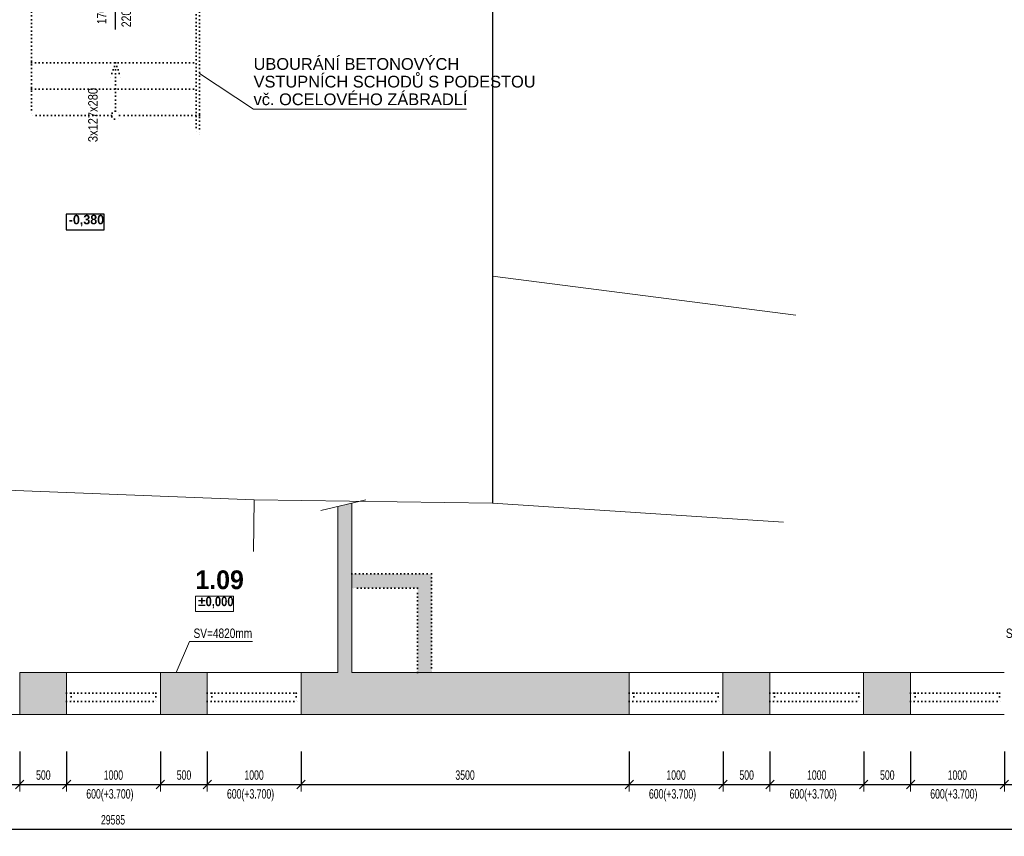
# Model space of a CAD drawing. Header units: millimetres. Extents: x -19215 to 25158, y -68454 to -42345.
# Tile 9 of 23: x 1835 to 12335, y -68454 to -59746. Entities that reach past the tile are written whole.
import ezdxf

# ---------------------------------------------------------------- set-up
doc = ezdxf.new("R2010")
doc.units = ezdxf.units.MM
doc.header["$PDMODE"] = 65
doc.linetypes.add('Teckovana 0.5x_2', pattern=[40, 0, -40])
for name, color, linetype, lineweight in [('XR$1$1.NP - STÁVAJÍCÍ_1', 7, 'Continuous', 25), ('XR$2$1.NP - KOTY_1', 7, 'Continuous', 25), ('XR$3$BOURÁNÍ_1', 7, 'Continuous', 25)]:
    doc.layers.add(name, color=color, linetype=linetype, lineweight=lineweight)
doc.styles.add('ARIAL', font='ARIAL.TTF')
doc.styles.add('Arial Black', font='Arial Black')
doc.styles.add('ARIALNARROW', font='ARIALN.TTF')
doc.dimstyles.new('DIMSTYLE_9', dxfattribs={"dimtxt": 100, "dimasz": 150, "dimexe": 0, "dimexo": 0, "dimgap": 50, "dimtad": 2, "dimdec": 0, "dimrnd": 5, "dimzin": 12, "dimdsep": 46, "dimtxsty": 'ARIALNARROW', "dimblk1": 'ALL_ML_STRICH', "dimblk2": 'ALL_ML_STRICH', "dimsah": 1, "dimcen": 0, "dimclrd": 96, "dimclre": 96, "dimclrt": 96, "dimadec": 0, "dimazin": 0, "dimtfac": 1, "dimtdec": 0, "dimtix": 1, "dimtmove": 2, "dimatfit": 3, "dimfxl": 0, "dimtzin": 0, "dimlwd": 0, "dimlwe": 13, "dimarcsym": 0})

# ---------------------------------------------------------------- blocks, each defined once
blk = doc.blocks.new('ALL_ML_STRICH')
at = {"color": 0, "linetype": 'ByBlock', "lineweight": -2}
for p, q in [((-1, 0), (0.5, 0)), ((-0.3, -0.3), (0.3, 0.3)), ((0, -0.5), (0, 0.5))]:
    blk.add_line(p, q, dxfattribs=at)
blk = doc.blocks.new('*D50')
at = {"layer": 'DEFPOINTS', "color": 96, "linetype": 'Continuous', "lineweight": 13}
for p in [(835, -67157), (1835, -67157), (835, -67902)]:
    blk.add_point(p, dxfattribs=at)
at = {"layer": 'XR$1$1.NP - STÁVAJÍCÍ_1', "color": 96, "linetype": 'Continuous', "lineweight": -2}
for p, q in [((835, -67551), (835, -67902)), ((1835, -67551), (1835, -67902)), ((835, -67902), (1835, -67902))]:
    blk.add_line(p, q, dxfattribs=at)
at = {"layer": 'XR$1$1.NP - STÁVAJÍCÍ_1', "color": 96, "linetype": 'Continuous', "lineweight": 13, "xscale": 150, "yscale": 150, "zscale": 150, "rotation": 180}
blk.add_blockref('ALL_ML_STRICH', (835, -67902), dxfattribs=at)
at = {"layer": 'XR$1$1.NP - STÁVAJÍCÍ_1', "color": 96, "linetype": 'Continuous', "lineweight": 13, "xscale": 150, "yscale": 150, "zscale": 150}
blk.add_blockref('ALL_ML_STRICH', (1835, -67902), dxfattribs=at)
at = {"layer": 'XR$1$1.NP - STÁVAJÍCÍ_1', "color": 96, "linetype": 'Continuous', "lineweight": 13, "insert": (1334, -67802), "char_height": 100, "width": 324.57, "attachment_point": 5, "style": 'ARIALNARROW'}
blk.add_mtext('\\W0.81;\\A1;{1000}', dxfattribs=at)
at = {"layer": 'XR$1$1.NP - STÁVAJÍCÍ_1', "color": 96, "linetype": 'Continuous', "lineweight": 13, "insert": (1045, -67952), "char_height": 100, "width": 5, "attachment_point": 1, "line_spacing_factor": 0.60241, "style": 'ARIALNARROW'}
blk.add_mtext('\\W0.81;600(+3.700)', dxfattribs=at)
blk = doc.blocks.new('*D51')
at = {"layer": 'DEFPOINTS', "color": 96, "linetype": 'Continuous', "lineweight": 13}
for p in [(1835, -67157), (2335, -67157), (1835, -67902)]:
    blk.add_point(p, dxfattribs=at)
at = {"layer": 'XR$1$1.NP - STÁVAJÍCÍ_1', "color": 96, "linetype": 'Continuous', "lineweight": -2}
for p, q in [((1835, -67551), (1835, -67902)), ((2335, -67551), (2335, -67902)), ((1835, -67902), (2335, -67902))]:
    blk.add_line(p, q, dxfattribs=at)
at = {"layer": 'XR$1$1.NP - STÁVAJÍCÍ_1', "color": 96, "linetype": 'Continuous', "lineweight": 13, "xscale": 150, "yscale": 150, "zscale": 150, "rotation": 180}
blk.add_blockref('ALL_ML_STRICH', (1835, -67902), dxfattribs=at)
at = {"layer": 'XR$1$1.NP - STÁVAJÍCÍ_1', "color": 96, "linetype": 'Continuous', "lineweight": 13, "xscale": 150, "yscale": 150, "zscale": 150}
blk.add_blockref('ALL_ML_STRICH', (2335, -67902), dxfattribs=at)
at = {"layer": 'XR$1$1.NP - STÁVAJÍCÍ_1', "color": 96, "linetype": 'Continuous', "lineweight": 13, "insert": (2087, -67802), "char_height": 100, "width": 243.43, "attachment_point": 5, "style": 'ARIALNARROW'}
blk.add_mtext('\\W0.81;\\A1;{500}', dxfattribs=at)
blk = doc.blocks.new('*D52')
at = {"layer": 'DEFPOINTS', "color": 96, "linetype": 'Continuous', "lineweight": 13}
for p in [(2335, -67157), (3335, -67157), (2335, -67902)]:
    blk.add_point(p, dxfattribs=at)
at = {"layer": 'XR$1$1.NP - STÁVAJÍCÍ_1', "color": 96, "linetype": 'Continuous', "lineweight": -2}
for p, q in [((2335, -67551), (2335, -67902)), ((3335, -67551), (3335, -67902)), ((2335, -67902), (3335, -67902))]:
    blk.add_line(p, q, dxfattribs=at)
at = {"layer": 'XR$1$1.NP - STÁVAJÍCÍ_1', "color": 96, "linetype": 'Continuous', "lineweight": 13, "xscale": 150, "yscale": 150, "zscale": 150, "rotation": 180}
blk.add_blockref('ALL_ML_STRICH', (2335, -67902), dxfattribs=at)
at = {"layer": 'XR$1$1.NP - STÁVAJÍCÍ_1', "color": 96, "linetype": 'Continuous', "lineweight": 13, "xscale": 150, "yscale": 150, "zscale": 150}
blk.add_blockref('ALL_ML_STRICH', (3335, -67902), dxfattribs=at)
at = {"layer": 'XR$1$1.NP - STÁVAJÍCÍ_1', "color": 96, "linetype": 'Continuous', "lineweight": 13, "insert": (2834, -67802), "char_height": 100, "width": 324.57, "attachment_point": 5, "style": 'ARIALNARROW'}
blk.add_mtext('\\W0.81;\\A1;{1000}', dxfattribs=at)
at = {"layer": 'XR$1$1.NP - STÁVAJÍCÍ_1', "color": 96, "linetype": 'Continuous', "lineweight": 13, "insert": (2545, -67952), "char_height": 100, "width": 5, "attachment_point": 1, "line_spacing_factor": 0.60241, "style": 'ARIALNARROW'}
blk.add_mtext('\\W0.81;600(+3.700)', dxfattribs=at)
blk = doc.blocks.new('*D53')
at = {"layer": 'DEFPOINTS', "color": 96, "linetype": 'Continuous', "lineweight": 13}
for p in [(3335, -67157), (3835, -67157), (3335, -67902)]:
    blk.add_point(p, dxfattribs=at)
at = {"layer": 'XR$1$1.NP - STÁVAJÍCÍ_1', "color": 96, "linetype": 'Continuous', "lineweight": -2}
for p, q in [((3335, -67551), (3335, -67902)), ((3835, -67551), (3835, -67902)), ((3335, -67902), (3835, -67902))]:
    blk.add_line(p, q, dxfattribs=at)
at = {"layer": 'XR$1$1.NP - STÁVAJÍCÍ_1', "color": 96, "linetype": 'Continuous', "lineweight": 13, "xscale": 150, "yscale": 150, "zscale": 150, "rotation": 180}
blk.add_blockref('ALL_ML_STRICH', (3335, -67902), dxfattribs=at)
at = {"layer": 'XR$1$1.NP - STÁVAJÍCÍ_1', "color": 96, "linetype": 'Continuous', "lineweight": 13, "xscale": 150, "yscale": 150, "zscale": 150}
blk.add_blockref('ALL_ML_STRICH', (3835, -67902), dxfattribs=at)
at = {"layer": 'XR$1$1.NP - STÁVAJÍCÍ_1', "color": 96, "linetype": 'Continuous', "lineweight": 13, "insert": (3587, -67802), "char_height": 100, "width": 243.43, "attachment_point": 5, "style": 'ARIALNARROW'}
blk.add_mtext('\\W0.81;\\A1;{500}', dxfattribs=at)
blk = doc.blocks.new('*D54')
at = {"layer": 'DEFPOINTS', "color": 96, "linetype": 'Continuous', "lineweight": 13}
for p in [(3835, -67157), (4835, -67157), (3835, -67902)]:
    blk.add_point(p, dxfattribs=at)
at = {"layer": 'XR$1$1.NP - STÁVAJÍCÍ_1', "color": 96, "linetype": 'Continuous', "lineweight": -2}
for p, q in [((3835, -67551), (3835, -67902)), ((4835, -67551), (4835, -67902)), ((3835, -67902), (4835, -67902))]:
    blk.add_line(p, q, dxfattribs=at)
at = {"layer": 'XR$1$1.NP - STÁVAJÍCÍ_1', "color": 96, "linetype": 'Continuous', "lineweight": 13, "xscale": 150, "yscale": 150, "zscale": 150, "rotation": 180}
blk.add_blockref('ALL_ML_STRICH', (3835, -67902), dxfattribs=at)
at = {"layer": 'XR$1$1.NP - STÁVAJÍCÍ_1', "color": 96, "linetype": 'Continuous', "lineweight": 13, "xscale": 150, "yscale": 150, "zscale": 150}
blk.add_blockref('ALL_ML_STRICH', (4835, -67902), dxfattribs=at)
at = {"layer": 'XR$1$1.NP - STÁVAJÍCÍ_1', "color": 96, "linetype": 'Continuous', "lineweight": 13, "insert": (4334, -67802), "char_height": 100, "width": 324.57, "attachment_point": 5, "style": 'ARIALNARROW'}
blk.add_mtext('\\W0.81;\\A1;{1000}', dxfattribs=at)
at = {"layer": 'XR$1$1.NP - STÁVAJÍCÍ_1', "color": 96, "linetype": 'Continuous', "lineweight": 13, "insert": (4045, -67952), "char_height": 100, "width": 5, "attachment_point": 1, "line_spacing_factor": 0.60241, "style": 'ARIALNARROW'}
blk.add_mtext('\\W0.81;600(+3.700)', dxfattribs=at)
blk = doc.blocks.new('*D55')
at = {"layer": 'DEFPOINTS', "color": 96, "linetype": 'Continuous', "lineweight": 13}
for p in [(4835, -67157), (8335, -67157), (4835, -67902)]:
    blk.add_point(p, dxfattribs=at)
at = {"layer": 'XR$1$1.NP - STÁVAJÍCÍ_1', "color": 96, "linetype": 'Continuous', "lineweight": -2}
for p, q in [((4835, -67551), (4835, -67902)), ((8335, -67551), (8335, -67902)), ((4835, -67902), (8335, -67902))]:
    blk.add_line(p, q, dxfattribs=at)
at = {"layer": 'XR$1$1.NP - STÁVAJÍCÍ_1', "color": 96, "linetype": 'Continuous', "lineweight": 13, "xscale": 150, "yscale": 150, "zscale": 150, "rotation": 180}
blk.add_blockref('ALL_ML_STRICH', (4835, -67902), dxfattribs=at)
at = {"layer": 'XR$1$1.NP - STÁVAJÍCÍ_1', "color": 96, "linetype": 'Continuous', "lineweight": 13, "xscale": 150, "yscale": 150, "zscale": 150}
blk.add_blockref('ALL_ML_STRICH', (8335, -67902), dxfattribs=at)
at = {"layer": 'XR$1$1.NP - STÁVAJÍCÍ_1', "color": 96, "linetype": 'Continuous', "lineweight": 13, "insert": (6584, -67802), "char_height": 100, "width": 324.57, "attachment_point": 5, "style": 'ARIALNARROW'}
blk.add_mtext('\\W0.81;\\A1;{3500}', dxfattribs=at)
blk = doc.blocks.new('*D56')
at = {"layer": 'DEFPOINTS', "color": 96, "linetype": 'Continuous', "lineweight": 13}
for p in [(8335, -67157), (9335, -67157), (8335, -67902)]:
    blk.add_point(p, dxfattribs=at)
at = {"layer": 'XR$1$1.NP - STÁVAJÍCÍ_1', "color": 96, "linetype": 'Continuous', "lineweight": -2}
for p, q in [((8335, -67551), (8335, -67902)), ((9335, -67551), (9335, -67902)), ((8335, -67902), (9335, -67902))]:
    blk.add_line(p, q, dxfattribs=at)
at = {"layer": 'XR$1$1.NP - STÁVAJÍCÍ_1', "color": 96, "linetype": 'Continuous', "lineweight": 13, "xscale": 150, "yscale": 150, "zscale": 150, "rotation": 180}
blk.add_blockref('ALL_ML_STRICH', (8335, -67902), dxfattribs=at)
at = {"layer": 'XR$1$1.NP - STÁVAJÍCÍ_1', "color": 96, "linetype": 'Continuous', "lineweight": 13, "xscale": 150, "yscale": 150, "zscale": 150}
blk.add_blockref('ALL_ML_STRICH', (9335, -67902), dxfattribs=at)
at = {"layer": 'XR$1$1.NP - STÁVAJÍCÍ_1', "color": 96, "linetype": 'Continuous', "lineweight": 13, "insert": (8834, -67802), "char_height": 100, "width": 324.57, "attachment_point": 5, "style": 'ARIALNARROW'}
blk.add_mtext('\\W0.81;\\A1;{1000}', dxfattribs=at)
at = {"layer": 'XR$1$1.NP - STÁVAJÍCÍ_1', "color": 96, "linetype": 'Continuous', "lineweight": 13, "insert": (8545, -67952), "char_height": 100, "width": 5, "attachment_point": 1, "line_spacing_factor": 0.60241, "style": 'ARIALNARROW'}
blk.add_mtext('\\W0.81;600(+3.700)', dxfattribs=at)
blk = doc.blocks.new('*D57')
at = {"layer": 'DEFPOINTS', "color": 96, "linetype": 'Continuous', "lineweight": 13}
for p in [(9335, -67157), (9835, -67157), (9335, -67902)]:
    blk.add_point(p, dxfattribs=at)
at = {"layer": 'XR$1$1.NP - STÁVAJÍCÍ_1', "color": 96, "linetype": 'Continuous', "lineweight": -2}
for p, q in [((9335, -67551), (9335, -67902)), ((9835, -67551), (9835, -67902)), ((9335, -67902), (9835, -67902))]:
    blk.add_line(p, q, dxfattribs=at)
at = {"layer": 'XR$1$1.NP - STÁVAJÍCÍ_1', "color": 96, "linetype": 'Continuous', "lineweight": 13, "xscale": 150, "yscale": 150, "zscale": 150, "rotation": 180}
blk.add_blockref('ALL_ML_STRICH', (9335, -67902), dxfattribs=at)
at = {"layer": 'XR$1$1.NP - STÁVAJÍCÍ_1', "color": 96, "linetype": 'Continuous', "lineweight": 13, "xscale": 150, "yscale": 150, "zscale": 150}
blk.add_blockref('ALL_ML_STRICH', (9835, -67902), dxfattribs=at)
at = {"layer": 'XR$1$1.NP - STÁVAJÍCÍ_1', "color": 96, "linetype": 'Continuous', "lineweight": 13, "insert": (9587, -67802), "char_height": 100, "width": 243.43, "attachment_point": 5, "style": 'ARIALNARROW'}
blk.add_mtext('\\W0.81;\\A1;{500}', dxfattribs=at)
blk = doc.blocks.new('*D58')
at = {"layer": 'DEFPOINTS', "color": 96, "linetype": 'Continuous', "lineweight": 13}
for p in [(9835, -67157), (10835, -67157), (9835, -67902)]:
    blk.add_point(p, dxfattribs=at)
at = {"layer": 'XR$1$1.NP - STÁVAJÍCÍ_1', "color": 96, "linetype": 'Continuous', "lineweight": -2}
for p, q in [((9835, -67551), (9835, -67902)), ((10835, -67551), (10835, -67902)), ((9835, -67902), (10835, -67902))]:
    blk.add_line(p, q, dxfattribs=at)
at = {"layer": 'XR$1$1.NP - STÁVAJÍCÍ_1', "color": 96, "linetype": 'Continuous', "lineweight": 13, "xscale": 150, "yscale": 150, "zscale": 150, "rotation": 180}
blk.add_blockref('ALL_ML_STRICH', (9835, -67902), dxfattribs=at)
at = {"layer": 'XR$1$1.NP - STÁVAJÍCÍ_1', "color": 96, "linetype": 'Continuous', "lineweight": 13, "xscale": 150, "yscale": 150, "zscale": 150}
blk.add_blockref('ALL_ML_STRICH', (10835, -67902), dxfattribs=at)
at = {"layer": 'XR$1$1.NP - STÁVAJÍCÍ_1', "color": 96, "linetype": 'Continuous', "lineweight": 13, "insert": (10334, -67802), "char_height": 100, "width": 324.57, "attachment_point": 5, "style": 'ARIALNARROW'}
blk.add_mtext('\\W0.81;\\A1;{1000}', dxfattribs=at)
at = {"layer": 'XR$1$1.NP - STÁVAJÍCÍ_1', "color": 96, "linetype": 'Continuous', "lineweight": 13, "insert": (10045, -67952), "char_height": 100, "width": 5, "attachment_point": 1, "line_spacing_factor": 0.60241, "style": 'ARIALNARROW'}
blk.add_mtext('\\W0.81;600(+3.700)', dxfattribs=at)
blk = doc.blocks.new('*D59')
at = {"layer": 'DEFPOINTS', "color": 96, "linetype": 'Continuous', "lineweight": 13}
for p in [(10835, -67157), (11335, -67157), (10835, -67902)]:
    blk.add_point(p, dxfattribs=at)
at = {"layer": 'XR$1$1.NP - STÁVAJÍCÍ_1', "color": 96, "linetype": 'Continuous', "lineweight": -2}
for p, q in [((10835, -67551), (10835, -67902)), ((11335, -67551), (11335, -67902)), ((10835, -67902), (11335, -67902))]:
    blk.add_line(p, q, dxfattribs=at)
at = {"layer": 'XR$1$1.NP - STÁVAJÍCÍ_1', "color": 96, "linetype": 'Continuous', "lineweight": 13, "xscale": 150, "yscale": 150, "zscale": 150, "rotation": 180}
blk.add_blockref('ALL_ML_STRICH', (10835, -67902), dxfattribs=at)
at = {"layer": 'XR$1$1.NP - STÁVAJÍCÍ_1', "color": 96, "linetype": 'Continuous', "lineweight": 13, "xscale": 150, "yscale": 150, "zscale": 150}
blk.add_blockref('ALL_ML_STRICH', (11335, -67902), dxfattribs=at)
at = {"layer": 'XR$1$1.NP - STÁVAJÍCÍ_1', "color": 96, "linetype": 'Continuous', "lineweight": 13, "insert": (11087, -67802), "char_height": 100, "width": 243.43, "attachment_point": 5, "style": 'ARIALNARROW'}
blk.add_mtext('\\W0.81;\\A1;{500}', dxfattribs=at)
blk = doc.blocks.new('*D60')
at = {"layer": 'DEFPOINTS', "color": 96, "linetype": 'Continuous', "lineweight": 13}
for p in [(11335, -67157), (12335, -67157), (11335, -67902)]:
    blk.add_point(p, dxfattribs=at)
at = {"layer": 'XR$1$1.NP - STÁVAJÍCÍ_1', "color": 96, "linetype": 'Continuous', "lineweight": -2}
for p, q in [((11335, -67551), (11335, -67902)), ((12335, -67551), (12335, -67902)), ((11335, -67902), (12335, -67902))]:
    blk.add_line(p, q, dxfattribs=at)
at = {"layer": 'XR$1$1.NP - STÁVAJÍCÍ_1', "color": 96, "linetype": 'Continuous', "lineweight": 13, "xscale": 150, "yscale": 150, "zscale": 150, "rotation": 180}
blk.add_blockref('ALL_ML_STRICH', (11335, -67902), dxfattribs=at)
at = {"layer": 'XR$1$1.NP - STÁVAJÍCÍ_1', "color": 96, "linetype": 'Continuous', "lineweight": 13, "xscale": 150, "yscale": 150, "zscale": 150}
blk.add_blockref('ALL_ML_STRICH', (12335, -67902), dxfattribs=at)
at = {"layer": 'XR$1$1.NP - STÁVAJÍCÍ_1', "color": 96, "linetype": 'Continuous', "lineweight": 13, "insert": (11834, -67802), "char_height": 100, "width": 324.57, "attachment_point": 5, "style": 'ARIALNARROW'}
blk.add_mtext('\\W0.81;\\A1;{1000}', dxfattribs=at)
at = {"layer": 'XR$1$1.NP - STÁVAJÍCÍ_1', "color": 96, "linetype": 'Continuous', "lineweight": 13, "insert": (11545, -67952), "char_height": 100, "width": 5, "attachment_point": 1, "line_spacing_factor": 0.60241, "style": 'ARIALNARROW'}
blk.add_mtext('\\W0.81;600(+3.700)', dxfattribs=at)
blk = doc.blocks.new('*D61')
at = {"layer": 'DEFPOINTS', "color": 96, "linetype": 'Continuous', "lineweight": 13}
for p in [(12335, -67157), (12835, -67157), (12335, -67902)]:
    blk.add_point(p, dxfattribs=at)
at = {"layer": 'XR$1$1.NP - STÁVAJÍCÍ_1', "color": 96, "linetype": 'Continuous', "lineweight": -2}
for p, q in [((12335, -67551), (12335, -67902)), ((12835, -67551), (12835, -67902)), ((12335, -67902), (12835, -67902))]:
    blk.add_line(p, q, dxfattribs=at)
at = {"layer": 'XR$1$1.NP - STÁVAJÍCÍ_1', "color": 96, "linetype": 'Continuous', "lineweight": 13, "xscale": 150, "yscale": 150, "zscale": 150, "rotation": 180}
blk.add_blockref('ALL_ML_STRICH', (12335, -67902), dxfattribs=at)
at = {"layer": 'XR$1$1.NP - STÁVAJÍCÍ_1', "color": 96, "linetype": 'Continuous', "lineweight": 13, "xscale": 150, "yscale": 150, "zscale": 150}
blk.add_blockref('ALL_ML_STRICH', (12835, -67902), dxfattribs=at)
at = {"layer": 'XR$1$1.NP - STÁVAJÍCÍ_1', "color": 96, "linetype": 'Continuous', "lineweight": 13, "insert": (12587, -67802), "char_height": 100, "width": 243.43, "attachment_point": 5, "style": 'ARIALNARROW'}
blk.add_mtext('\\W0.81;\\A1;{500}', dxfattribs=at)
blk = doc.blocks.new('*D68')
at = {"layer": 'DEFPOINTS', "color": 96, "linetype": 'Continuous', "lineweight": 13}
for p in [(-11958, -67157), (17627, -67157), (-11958, -68379)]:
    blk.add_point(p, dxfattribs=at)
at = {"layer": 'XR$1$1.NP - STÁVAJÍCÍ_1', "color": 96, "linetype": 'Continuous', "lineweight": -2}
for p, q in [((-11958, -68111), (-11958, -68379)), ((17627, -68144), (17627, -68379)), ((-11958, -68379), (17627, -68379))]:
    blk.add_line(p, q, dxfattribs=at)
at = {"layer": 'XR$1$1.NP - STÁVAJÍCÍ_1', "color": 96, "linetype": 'Continuous', "lineweight": 13, "xscale": 150, "yscale": 150, "zscale": 150, "rotation": 180}
blk.add_blockref('ALL_ML_STRICH', (-11958, -68379), dxfattribs=at)
at = {"layer": 'XR$1$1.NP - STÁVAJÍCÍ_1', "color": 96, "linetype": 'Continuous', "lineweight": 13, "xscale": 150, "yscale": 150, "zscale": 150}
blk.add_blockref('ALL_ML_STRICH', (17627, -68379), dxfattribs=at)
at = {"layer": 'XR$1$1.NP - STÁVAJÍCÍ_1', "color": 96, "linetype": 'Continuous', "lineweight": 13, "insert": (2830, -68279), "char_height": 100, "width": 405.71, "attachment_point": 5, "style": 'ARIALNARROW'}
blk.add_mtext('\\W0.81;\\A1;{29585}', dxfattribs=at)

msp = doc.modelspace()

# ---------------------------------------------------------------- hatches: boundary and pattern name
at = {"layer": 'XR$1$1.NP - STÁVAJÍCÍ_1', "linetype": 'Continuous', "lineweight": 13}
for points in [[(8334.7, -67156.7), (8334.7, -66706.7), (5377.2, -66706.7), (5377.2, -64902.6), (5227.2, -64938.5), (5227.2, -66706.7), (4834.7, -66706.7), (4834.7, -67156.7)], [(1834.7, -67156.7), (2334.7, -67156.7), (2334.7, -66706.7), (1834.7, -66706.7)], [(3334.7, -67156.7), (3834.7, -67156.7), (3834.7, -66706.7), (3334.7, -66706.7)], [(9334.7, -67156.7), (9834.7, -67156.7), (9834.7, -66706.7), (9334.7, -66706.7)], [(10834.7, -67156.7), (11334.7, -67156.7), (11334.7, -66706.7), (10834.7, -66706.7)]]:
    msp.add_hatch(color=254, dxfattribs=at).paths.add_polyline_path(points)
at = {"layer": 'XR$3$BOURÁNÍ_1', "linetype": 'Continuous', "lineweight": 35}
msp.add_hatch(color=2, dxfattribs=at).paths.add_polyline_path([(6227.2, -66706.7), (6227.2, -65656.7), (5377.2, -65656.7), (5377.2, -65806.7), (6077.2, -65806.7), (6077.2, -66706.7)])

# ---------------------------------------------------------------- linework, layer by layer
at = {"layer": 'XR$1$1.NP - STÁVAJÍCÍ_1', "color": 7, "linetype": 'Teckovana 0.5x_2', "lineweight": 35}
for p, q in [((3717.2, -59614.2), (3717.2, -60966.7)), ((1962.2, -59666.7), (1962.2, -60766.7)), ((3752.2, -59666.7), (3752.2, -60966.7)), ((1962.2, -60206.7), (3752.2, -60206.7)), ((2857.2, -60206.7), (2791.2, -60395.4)), ((2857.2, -60723.5), (2857.2, -60206.7)), ((2857.2, -60206.7), (2923.1, -60395.4)), ((1962.2, -60486.7), (3752.2, -60486.7)), ((2814, -60766.7), (1962.2, -60766.7)), ((3752.2, -60766.7), (2900.3, -60766.7)), ((3752.2, -60966.7), (3717.2, -60966.7)), ((2334.7, -66926.7), (3334.7, -66926.7)), ((2384.7, -66926.7), (2384.7, -67016.7)), ((3284.7, -66926.7), (3284.7, -67016.7)), ((3834.7, -66926.7), (4834.7, -66926.7)), ((3884.7, -66926.7), (3884.7, -67016.7)), ((4784.7, -66926.7), (4784.7, -67016.7)), ((8334.7, -66926.7), (9334.7, -66926.7)), ((8384.7, -66926.7), (8384.7, -67016.7)), ((9284.7, -66926.7), (9284.7, -67016.7)), ((9834.7, -66926.7), (10834.7, -66926.7)), ((9884.7, -66926.7), (9884.7, -67016.7)), ((10784.7, -66926.7), (10784.7, -67016.7)), ((11334.7, -66926.7), (12334.7, -66926.7)), ((11384.7, -66926.7), (11384.7, -67016.7)), ((12284.7, -66926.7), (12284.7, -67016.7)), ((2334.7, -67016.7), (3334.7, -67016.7)), ((3834.7, -67016.7), (4834.7, -67016.7)), ((8334.7, -67016.7), (9334.7, -67016.7)), ((9834.7, -67016.7), (10834.7, -67016.7)), ((11334.7, -67016.7), (12334.7, -67016.7))]:
    msp.add_line(p, q, dxfattribs=at)
at = {"layer": 'XR$1$1.NP - STÁVAJÍCÍ_1', "color": 250, "linetype": 'Continuous', "lineweight": 25}
msp.add_line((6877.2, -59666.7), (6877.2, -64901.3), dxfattribs=at)
at = {"layer": 'XR$1$1.NP - STÁVAJÍCÍ_1', "color": 250, "linetype": 'Continuous', "lineweight": 13}
for p, q in [((6877.2, -62482.8), (10113, -62898.6)), ((4334.8, -64868.2), (651.5, -64722.5)), ((4334.8, -64868.2), (4327.7, -65418.2)), ((4334.8, -64868.2), (6877.2, -64901.3)), ((6877.2, -64901.3), (9978.9, -65105.4)), ((2334.7, -66706.7), (3334.7, -66706.7)), ((3834.7, -66706.7), (4834.7, -66706.7)), ((8334.7, -66706.7), (9334.7, -66706.7)), ((9834.7, -66706.7), (10834.7, -66706.7)), ((11334.7, -66706.7), (12334.7, -66706.7)), ((834.7, -67156.7), (1834.7, -67156.7)), ((2334.7, -67156.7), (3334.7, -67156.7)), ((3834.7, -67156.7), (4834.7, -67156.7)), ((8334.7, -67156.7), (9334.7, -67156.7)), ((9834.7, -67156.7), (10834.7, -67156.7)), ((11334.7, -67156.7), (12334.7, -67156.7))]:
    msp.add_line(p, q, dxfattribs=at)
at = {"layer": 'XR$1$1.NP - STÁVAJÍCÍ_1', "color": 7, "linetype": 'Continuous', "lineweight": 13}
msp.add_line((5525.7, -64867.2), (5046.2, -64981.7), dxfattribs=at)
at = {"layer": 'XR$1$1.NP - STÁVAJÍCÍ_1', "color": 250, "linetype": 'Continuous', "lineweight": 18}
for p, q in [((5227.2, -66706.7), (5227.2, -64938.5)), ((5377.2, -64902.6), (5377.2, -66706.7)), ((1834.7, -66706.7), (1834.7, -67156.7)), ((2334.7, -66706.7), (1834.7, -66706.7)), ((2334.7, -66706.7), (2334.7, -67156.7)), ((3334.7, -66706.7), (3334.7, -67156.7)), ((3834.7, -66706.7), (3334.7, -66706.7)), ((3834.7, -66706.7), (3834.7, -67156.7)), ((4834.7, -66706.7), (4834.7, -67156.7)), ((5227.2, -66706.7), (4834.7, -66706.7)), ((8334.7, -66706.7), (5377.2, -66706.7)), ((8334.7, -66706.7), (8334.7, -67156.7)), ((9334.7, -66706.7), (9334.7, -67156.7)), ((9834.7, -66706.7), (9334.7, -66706.7)), ((9834.7, -66706.7), (9834.7, -67156.7)), ((10834.7, -66706.7), (10834.7, -67156.7)), ((11334.7, -66706.7), (10834.7, -66706.7)), ((11334.7, -66706.7), (11334.7, -67156.7)), ((2334.7, -67156.7), (1834.7, -67156.7)), ((3834.7, -67156.7), (3334.7, -67156.7)), ((8334.7, -67156.7), (4834.7, -67156.7)), ((9834.7, -67156.7), (9334.7, -67156.7)), ((11334.7, -67156.7), (10834.7, -67156.7))]:
    msp.add_line(p, q, dxfattribs=at)
at = {"layer": 'XR$1$1.NP - STÁVAJÍCÍ_1', "color": 96, "linetype": 'Continuous', "lineweight": 13}
for p, q in [((3646.1, -66376.7), (3503.4, -66706.7)), ((4316.1, -66376.7), (3646.1, -66376.7))]:
    msp.add_line(p, q, dxfattribs=at)
msp.add_lwpolyline([(3708.3, -66058.9), (4115.9, -66058.9), (4115.9, -65892.2), (3708.3, -65892.2), (3708.3, -66058.9)], dxfattribs=at)
at = {"layer": 'XR$1$1.NP - STÁVAJÍCÍ_1', "color": 7, "linetype": 'Teckovana 0.5x_2', "lineweight": 35}
msp.add_circle((2857.2, -60766.7), 43.2, dxfattribs=at)
at = {"layer": 'XR$2$1.NP - KOTY_1', "color": 96, "linetype": 'Continuous', "lineweight": 25}
msp.add_line((2857.2, -59852.6), (2857.2, -58480.3), dxfattribs=at)
msp.add_lwpolyline([(2329.2, -61987), (2736.4, -61987), (2736.4, -61820.3), (2329.2, -61820.3), (2329.2, -61987)], dxfattribs=at)
at = {"layer": 'XR$3$BOURÁNÍ_1', "color": 7, "linetype": 'Continuous', "lineweight": 13}
for q in [(3752.2, -60318.6), (6600.5, -60702)]:
    msp.add_line((4328.9, -60702), q, dxfattribs=at)
at = {"layer": 'XR$3$BOURÁNÍ_1', "color": 7, "linetype": 'Teckovana 0.5x_2', "lineweight": 35}
for p, q in [((5377.2, -65656.7), (6227.2, -65656.7)), ((6227.2, -65656.7), (6227.2, -66706.7)), ((6077.2, -65806.7), (5377.2, -65806.7)), ((6077.2, -66706.7), (6077.2, -65806.7))]:
    msp.add_line(p, q, dxfattribs=at)

# ---------------------------------------------------------------- texts
at = {"layer": 'XR$1$1.NP - STÁVAJÍCÍ_1', "color": 7, "linetype": 'Continuous', "lineweight": 35, "insert": (3708.3, -65618.9), "char_height": 200, "width": 627.778, "attachment_point": 1, "style": 'Arial Black'}
msp.add_mtext('\\W0.83;1.09', dxfattribs=at)
at = {"layer": 'XR$1$1.NP - STÁVAJÍCÍ_1', "color": 96, "linetype": 'Continuous', "lineweight": 13, "insert": (3737.2, -66022.2), "char_height": 100, "width": 430.643, "attachment_point": 7, "style": 'ARIALNARROW'}
msp.add_mtext('\\W1.04;\\fArial Narrow|i0|b1|c0|p0;±0,000', dxfattribs=at)
at = {"layer": 'XR$1$1.NP - STÁVAJÍCÍ_1', "color": 96, "linetype": 'Continuous', "lineweight": 18, "char_height": 100, "width": 676.724, "attachment_point": 5, "style": 'ARIALNARROW'}
for insert in [(4001.3, -66290), (12664, -66290)]:
    msp.add_mtext('\\W0.94;SV=4820mm', dxfattribs=dict(at, insert=insert))
at = {"layer": 'XR$2$1.NP - KOTY_1', "color": 96, "linetype": 'Continuous', "lineweight": 18, "char_height": 100, "attachment_point": 5, "rotation": 90, "style": 'ARIALNARROW'}
for s, insert, width in [('\\W0.95;1700', (2708.6, -59672.3), 295.658), ('\\W0.97;2200', (2971.3, -59702.6), 296.803), ('\\W1.03;3x127x280', (2616, -60763.2), 634.633)]:
    msp.add_mtext(s, dxfattribs=dict(at, insert=insert, width=width))
at = {"layer": 'XR$2$1.NP - KOTY_1', "color": 96, "linetype": 'Continuous', "lineweight": 25, "insert": (2358.1, -61950.3), "char_height": 100, "width": 436.276, "attachment_point": 7, "style": 'ARIALNARROW'}
msp.add_mtext('\\W1.16;\\fArial Narrow|i0|b1|c0|p0;-0,380', dxfattribs=at)
at = {"layer": 'XR$3$BOURÁNÍ_1', "color": 7, "linetype": 'Continuous', "lineweight": 35, "insert": (4328.9, -60156.1), "char_height": 125, "width": 3077.223, "attachment_point": 1, "line_spacing_factor": 0.903614, "style": 'ARIAL'}
msp.add_mtext('\\A1;{\\fArial|i0|b0;\\H125.000000;\\W1.000000;\\C7;UBOURÁNÍ BETONOVÝCH}\\P{\\fArial|i0|b0;\\H125.000000;\\W1.000000;\\C7;VSTUPNÍCH SCHODŮ S PODESTOU}\\P{\\fArial|i0|b0;\\H125.000000;\\W1.000000;\\C7;vč. OCELOVÉHO ZÁBRADLÍ}\\P', dxfattribs=at)

# ---------------------------------------------------------------- dimensions: what is measured, and where the dimension line sits
at = {"layer": 'XR$1$1.NP - STÁVAJÍCÍ_1', "color": 96, "linetype": 'Continuous', "lineweight": 13}
for base, p1, p2, picture, middle in [((17627.2, -68379.5), (-11957.8, -68110.7), (17627.2, -68144), '*D68', (2830, -68279.5)), ((2334.7, -67901.9), (1834.7, -67550.7), (2334.7, -67550.7), '*D51', (2087.2, -67801.9)), ((3834.7, -67901.9), (3334.7, -67550.7), (3834.7, -67550.7), '*D53', (3587.2, -67801.9)), ((8334.7, -67901.9), (4834.7, -67550.7), (8334.7, -67550.7), '*D55', (6583.6, -67801.9)), ((9834.7, -67901.9), (9334.7, -67550.7), (9834.7, -67550.7), '*D57', (9587.2, -67801.9)), ((11334.7, -67901.9), (10834.7, -67550.7), (11334.7, -67550.7), '*D59', (11087.2, -67801.9)), ((12834.7, -67901.9), (12334.7, -67550.7), (12834.7, -67550.7), '*D61', (12587.2, -67801.9))]:
    dim = msp.add_linear_dim(base=base, p1=p1, p2=p2, dimstyle='DIMSTYLE_9', override={"dimpost": '<>', "dimclrd": 96, "dimclre": 96, "dimclrt": 96, "dimlwd": 0, "dimlwe": 13}, dxfattribs=at)
    dim.commit()
    dim.dimension.update_dxf_attribs({"geometry": picture, "text_midpoint": middle, "dimtype": 160})
for base, p1, p2, picture, middle in [((1834.7, -67901.9), (834.7, -67550.7), (1834.7, -67550.7), '*D50', (1333.6, -67801.9)), ((3334.7, -67901.9), (2334.7, -67550.7), (3334.7, -67550.7), '*D52', (2833.6, -67801.9)), ((4834.7, -67901.9), (3834.7, -67550.7), (4834.7, -67550.7), '*D54', (4333.6, -67801.9)), ((9334.7, -67901.9), (8334.7, -67550.7), (9334.7, -67550.7), '*D56', (8833.6, -67801.9)), ((10834.7, -67901.9), (9834.7, -67550.7), (10834.7, -67550.7), '*D58', (10333.6, -67801.9)), ((12334.7, -67901.9), (11334.7, -67550.7), (12334.7, -67550.7), '*D60', (11833.6, -67801.9))]:
    dim = msp.add_linear_dim(base=base, p1=p1, p2=p2, text='<>\\X\\W0.81;600(+3.700)', dimstyle='DIMSTYLE_9', override={"dimpost": '<>', "dimclrd": 96, "dimclre": 96, "dimclrt": 96, "dimlwd": 0, "dimlwe": 13}, dxfattribs=at)
    dim.commit()
    dim.dimension.update_dxf_attribs({"geometry": picture, "text_midpoint": middle, "dimtype": 160})

doc.saveas('drawing.dxf')
